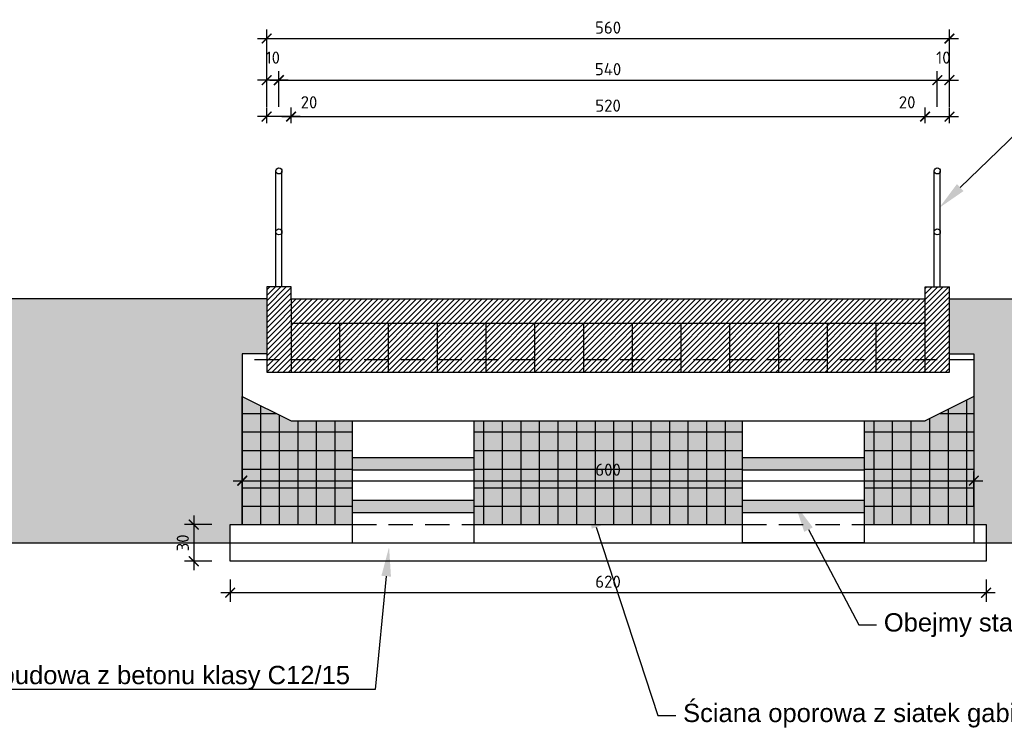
# Model space of a CAD drawing. Header units: millimetres. Extents: x 39946 to 45217, y -14924 to -13018.
# Tile 4 of 10: x 42950 to 43757, y -14924 to -14343. Entities that reach past the tile are written whole.
import ezdxf
from ezdxf import colors
from ezdxf.entities.mleader import LeaderData, LeaderLine
from ezdxf.math import Vec2, Vec3

# ---------------------------------------------------------------- set-up
doc = ezdxf.new("R2010")
doc.units = ezdxf.units.MM
doc.header["$LTSCALE"] = 40
doc.header["$PDMODE"] = 35
doc.header["$PDSIZE"] = 10
doc.linetypes.add('DASHED', pattern=[0.75, 0.5, -0.25])
doc.layers.get('0').transparency = 0.4
doc.layers.get('Defpoints').transparency = 0.4
for name, color, linetype in [('K01', 94, 'Continuous'), ('K02', 253, 'Continuous'), ('K025', 161, 'Continuous')]:
    doc.layers.add(name, color=color, linetype=linetype)
doc.styles.get("Standard").update_dxf_attribs({"font": 'isocpeur.ttf', "height": 10})
doc.linetypes.add('ZIGZAG', pattern='A,0.00254,-5.08,[131,ltypeshp.shx,S=5.08,R=0,X=-5.08,Y=0],-10.16,[131,ltypeshp.shx,S=5.08,R=180,X=5.08,Y=0],-5.08', length=20.32254)
doc.dimstyles.new('ARCHIC', dxfattribs={"dimtxt": 10, "dimasz": 8, "dimexe": 7.5, "dimexo": 15, "dimgap": 4, "dimtad": 1, "dimdec": 1, "dimrnd": 0.5, "dimtxsty": 'Standard', "dimblk": 'ARCHTICK', "dimcen": 12.5, "dimdle": 7.5, "dimclrd": 94, "dimclre": 94, "dimclrt": 151, "dimazin": 2, "dimtfac": 1, "dimtdec": 1, "dimtmove": 2, "dimatfit": 3, "dimfxl": 7.5, "dimarcsym": 0})

# ---------------------------------------------------------------- blocks, each defined once
blk = doc.blocks.new('_ArchTick')
at = {"color": 0, "linetype": 'ByBlock', "const_width": 0.15}
blk.add_lwpolyline([(-0.5, -0.5), (0.5, 0.5)], dxfattribs=at)
blk = doc.blocks.new('*D212')
at = {"layer": 'Defpoints', "color": 0}
for p in [(43702.48, -14392.84), (43162.48, -14429.73), (43702.48, -14429.73)]:
    blk.add_point(p, dxfattribs=at)
at = {"layer": 'K025', "color": 94, "lineweight": -2}
for p, q in [((43162.48, -14414.73), (43162.48, -14385.34)), ((43702.48, -14414.73), (43702.48, -14385.34)), ((43154.98, -14392.84), (43709.98, -14392.84))]:
    blk.add_line(p, q, dxfattribs=at)
at = {"layer": 'K025', "color": 94, "lineweight": -2, "xscale": 8, "yscale": 8, "zscale": 8, "rotation": 180}
blk.add_blockref('_ArchTick', (43162.48, -14392.84), dxfattribs=at)
at = {"layer": 'K025', "color": 94, "lineweight": -2, "xscale": 8, "yscale": 8, "zscale": 8}
blk.add_blockref('_ArchTick', (43702.48, -14392.84), dxfattribs=at)
at = {"layer": 'K025', "color": 151, "insert": (43432.48, -14383.84), "char_height": 10, "attachment_point": 5}
blk.add_mtext('540', dxfattribs=at)
blk = doc.blocks.new('*D213')
at = {"layer": 'Defpoints', "color": 0}
for p in [(43152.48, -14392.84), (43152.48, -14429.73), (43162.48, -14429.73)]:
    blk.add_point(p, dxfattribs=at)
at = {"layer": 'K025', "color": 94, "lineweight": -2}
for p, q in [((43152.48, -14414.73), (43152.48, -14385.34)), ((43162.48, -14414.73), (43162.48, -14385.34)), ((43169.98, -14392.84), (43144.98, -14392.84))]:
    blk.add_line(p, q, dxfattribs=at)
at = {"layer": 'K025', "color": 94, "lineweight": -2, "xscale": 8, "yscale": 8, "zscale": 8, "rotation": 180}
blk.add_blockref('_ArchTick', (43152.48, -14392.84), dxfattribs=at)
at = {"layer": 'K025', "color": 94, "lineweight": -2, "xscale": 8, "yscale": 8, "zscale": 8}
blk.add_blockref('_ArchTick', (43162.48, -14392.84), dxfattribs=at)
at = {"layer": 'K025', "color": 151, "insert": (43157.48, -14374.34), "char_height": 10, "attachment_point": 5}
blk.add_mtext('10', dxfattribs=at)
blk = doc.blocks.new('*D214')
at = {"layer": 'Defpoints', "color": 0}
for p in [(43712.48, -14392.84), (43702.48, -14429.73), (43712.48, -14429.73)]:
    blk.add_point(p, dxfattribs=at)
at = {"layer": 'K025', "color": 94, "lineweight": -2}
for p, q in [((43702.48, -14414.73), (43702.48, -14385.34)), ((43712.48, -14414.73), (43712.48, -14385.34)), ((43694.98, -14392.84), (43719.98, -14392.84))]:
    blk.add_line(p, q, dxfattribs=at)
at = {"layer": 'K025', "color": 94, "lineweight": -2, "xscale": 8, "yscale": 8, "zscale": 8, "rotation": 180}
blk.add_blockref('_ArchTick', (43702.48, -14392.84), dxfattribs=at)
at = {"layer": 'K025', "color": 94, "lineweight": -2, "xscale": 8, "yscale": 8, "zscale": 8}
blk.add_blockref('_ArchTick', (43712.48, -14392.84), dxfattribs=at)
at = {"layer": 'K025', "color": 151, "insert": (43707.48, -14374.34), "char_height": 10, "attachment_point": 5}
blk.add_mtext('10', dxfattribs=at)
blk = doc.blocks.new('*D215')
at = {"layer": 'Defpoints', "color": 0}
for p in [(43712.48, -14358.74), (43152.48, -14429.73), (43712.48, -14429.73)]:
    blk.add_point(p, dxfattribs=at)
at = {"layer": 'K025', "color": 94, "lineweight": -2}
for p, q in [((43152.48, -14414.73), (43152.48, -14351.24)), ((43712.48, -14414.73), (43712.48, -14351.24)), ((43144.98, -14358.74), (43719.98, -14358.74))]:
    blk.add_line(p, q, dxfattribs=at)
at = {"layer": 'K025', "color": 94, "lineweight": -2, "xscale": 8, "yscale": 8, "zscale": 8, "rotation": 180}
blk.add_blockref('_ArchTick', (43152.48, -14358.74), dxfattribs=at)
at = {"layer": 'K025', "color": 94, "lineweight": -2, "xscale": 8, "yscale": 8, "zscale": 8}
blk.add_blockref('_ArchTick', (43712.48, -14358.74), dxfattribs=at)
at = {"layer": 'K025', "color": 151, "insert": (43432.48, -14349.74), "char_height": 10, "attachment_point": 5}
blk.add_mtext('560', dxfattribs=at)
blk = doc.blocks.new('*D216')
at = {"layer": 'Defpoints', "color": 0}
for p in [(43692.48, -14422.72), (43172.48, -14442.97), (43692.48, -14442.97)]:
    blk.add_point(p, dxfattribs=at)
at = {"layer": 'K025', "color": 94, "lineweight": -2}
for p, q in [((43164.98, -14422.72), (43699.98, -14422.72)), ((43172.48, -14427.97), (43172.48, -14415.22)), ((43692.48, -14427.97), (43692.48, -14415.22))]:
    blk.add_line(p, q, dxfattribs=at)
at = {"layer": 'K025', "color": 94, "lineweight": -2, "xscale": 8, "yscale": 8, "zscale": 8, "rotation": 180}
blk.add_blockref('_ArchTick', (43172.48, -14422.72), dxfattribs=at)
at = {"layer": 'K025', "color": 94, "lineweight": -2, "xscale": 8, "yscale": 8, "zscale": 8}
blk.add_blockref('_ArchTick', (43692.48, -14422.72), dxfattribs=at)
at = {"layer": 'K025', "color": 151, "insert": (43432.48, -14413.72), "char_height": 10, "attachment_point": 5}
blk.add_mtext('520', dxfattribs=at)
blk = doc.blocks.new('*D217')
at = {"layer": 'Defpoints', "color": 0}
for p in [(43152.48, -14422.72), (43152.48, -14442.97), (43172.48, -14442.97)]:
    blk.add_point(p, dxfattribs=at)
at = {"layer": 'K025', "color": 94, "lineweight": -2}
for p, q in [((43179.98, -14422.72), (43144.98, -14422.72)), ((43152.48, -14427.97), (43152.48, -14415.22)), ((43172.48, -14427.97), (43172.48, -14415.22))]:
    blk.add_line(p, q, dxfattribs=at)
at = {"layer": 'K025', "color": 94, "lineweight": -2, "xscale": 8, "yscale": 8, "zscale": 8, "rotation": 180}
blk.add_blockref('_ArchTick', (43152.48, -14422.72), dxfattribs=at)
at = {"layer": 'K025', "color": 94, "lineweight": -2, "xscale": 8, "yscale": 8, "zscale": 8}
blk.add_blockref('_ArchTick', (43172.48, -14422.72), dxfattribs=at)
at = {"layer": 'K025', "color": 151, "insert": (43187.2, -14410.99), "char_height": 10, "attachment_point": 5}
blk.add_mtext('20', dxfattribs=at)
blk = doc.blocks.new('*D218')
at = {"layer": 'Defpoints', "color": 0}
for p in [(43712.48, -14422.72), (43692.48, -14442.97), (43712.48, -14442.97)]:
    blk.add_point(p, dxfattribs=at)
at = {"layer": 'K025', "color": 94, "lineweight": -2}
for p, q in [((43684.98, -14422.72), (43719.98, -14422.72)), ((43692.48, -14427.97), (43692.48, -14415.22)), ((43712.48, -14427.97), (43712.48, -14415.22))]:
    blk.add_line(p, q, dxfattribs=at)
at = {"layer": 'K025', "color": 94, "lineweight": -2, "xscale": 8, "yscale": 8, "zscale": 8, "rotation": 180}
blk.add_blockref('_ArchTick', (43692.48, -14422.72), dxfattribs=at)
at = {"layer": 'K025', "color": 94, "lineweight": -2, "xscale": 8, "yscale": 8, "zscale": 8}
blk.add_blockref('_ArchTick', (43712.48, -14422.72), dxfattribs=at)
at = {"layer": 'K025', "color": 151, "insert": (43677.76, -14410.99), "char_height": 10, "attachment_point": 5}
blk.add_mtext('20', dxfattribs=at)
blk = doc.blocks.new('*D245')
at = {"layer": 'Defpoints', "color": 0}
for p in [(43122.48, -14787.21), (43742.48, -14787.21), (43122.48, -14813.05)]:
    blk.add_point(p, dxfattribs=at)
at = {"layer": 'K01', "color": 94, "lineweight": -2}
for p, q in [((43122.48, -14802.21), (43122.48, -14820.55)), ((43742.48, -14802.21), (43742.48, -14820.55)), ((43749.98, -14813.05), (43114.98, -14813.05))]:
    blk.add_line(p, q, dxfattribs=at)
at = {"layer": 'K01', "color": 94, "lineweight": -2, "xscale": 8, "yscale": 8, "zscale": 8, "rotation": 180}
blk.add_blockref('_ArchTick', (43122.48, -14813.05), dxfattribs=at)
at = {"layer": 'K01', "color": 94, "lineweight": -2, "xscale": 8, "yscale": 8, "zscale": 8}
blk.add_blockref('_ArchTick', (43742.48, -14813.05), dxfattribs=at)
at = {"layer": 'K01', "color": 151, "insert": (43432.48, -14804.05), "char_height": 10, "attachment_point": 5}
blk.add_mtext('620', dxfattribs=at)
blk = doc.blocks.new('*D246')
at = {"layer": 'Defpoints', "color": 0}
for p in [(43732.48, -14721.22), (43132.48, -14757.21), (43732.48, -14757.21)]:
    blk.add_point(p, dxfattribs=at)
at = {"layer": 'K01', "color": 94, "lineweight": -2}
for p, q in [((43132.48, -14742.21), (43132.48, -14713.72)), ((43732.48, -14742.21), (43732.48, -14713.72)), ((43124.98, -14721.22), (43739.98, -14721.22))]:
    blk.add_line(p, q, dxfattribs=at)
at = {"layer": 'K01', "color": 94, "lineweight": -2, "xscale": 8, "yscale": 8, "zscale": 8, "rotation": 180}
blk.add_blockref('_ArchTick', (43132.48, -14721.22), dxfattribs=at)
at = {"layer": 'K01', "color": 94, "lineweight": -2, "xscale": 8, "yscale": 8, "zscale": 8}
blk.add_blockref('_ArchTick', (43732.48, -14721.22), dxfattribs=at)
at = {"layer": 'K01', "color": 151, "insert": (43432.48, -14712.22), "char_height": 10, "attachment_point": 5}
blk.add_mtext('600', dxfattribs=at)
blk = doc.blocks.new('*D247')
at = {"layer": 'Defpoints', "color": 0}
for p in [(43122.48, -14757.21), (43092.68, -14787.21), (43122.48, -14787.21)]:
    blk.add_point(p, dxfattribs=at)
at = {"layer": 'K01', "color": 94, "lineweight": -2}
for p, q in [((43092.68, -14749.71), (43092.68, -14794.71)), ((43107.48, -14757.21), (43085.18, -14757.21)), ((43107.48, -14787.21), (43085.18, -14787.21))]:
    blk.add_line(p, q, dxfattribs=at)
at = {"layer": 'K01', "color": 94, "lineweight": -2, "xscale": 8, "yscale": 8, "zscale": 8}
for p, rotation in [((43092.68, -14757.21), 90), ((43092.68, -14787.21), 270)]:
    blk.add_blockref('_ArchTick', p, dxfattribs=dict(at, rotation=rotation))
at = {"layer": 'K01', "color": 151, "insert": (43083.68, -14772.21), "char_height": 10, "attachment_point": 5, "rotation": 90}
blk.add_mtext('30', dxfattribs=at)

msp = doc.modelspace()

# ---------------------------------------------------------------- hatches: boundary and pattern name
at = {"layer": 'K01'}
h = msp.add_hatch(dxfattribs=at)
h.set_pattern_fill('ANSI31', color=256)
h.set_pattern_definition([(45, (43152.4762, -14632.2058), (-2.245064, 2.245064), [])])
h.paths.add_polyline_path([(43172.48, -14592.21), (43692.48, -14592.21), (43692.48, -14572.21), (43172.48, -14572.21)])
h.paths.add_polyline_path([(43332.48, -14632.21), (43332.48, -14592.21), (43372.48, -14592.21), (43372.48, -14632.21)])
h.paths.add_polyline_path([(43172.48, -14632.21), (43172.48, -14592.21), (43212.48, -14592.21), (43212.48, -14632.21)])
h.paths.add_polyline_path([(43212.48, -14632.21), (43212.48, -14592.21), (43252.48, -14592.21), (43252.48, -14632.21)])
h.paths.add_polyline_path([(43252.48, -14632.21), (43252.48, -14592.21), (43292.48, -14592.21), (43292.48, -14632.21)])
h.paths.add_polyline_path([(43292.48, -14632.21), (43292.48, -14592.21), (43332.48, -14592.21), (43332.48, -14632.21)])
h.paths.add_polyline_path([(43372.48, -14632.21), (43372.48, -14592.21), (43412.48, -14592.21), (43412.48, -14632.21)])
h.paths.add_polyline_path([(43452.48, -14632.21), (43452.48, -14592.21), (43492.48, -14592.21), (43492.48, -14632.21)])
h.paths.add_polyline_path([(43412.48, -14632.21), (43412.48, -14592.21), (43452.48, -14592.21), (43452.48, -14632.21)])
h.paths.add_polyline_path([(43532.48, -14632.21), (43532.48, -14592.21), (43572.48, -14592.21), (43572.48, -14632.21)])
h.paths.add_polyline_path([(43612.48, -14632.21), (43612.48, -14592.21), (43652.48, -14592.21), (43652.48, -14632.21)])
h.paths.add_polyline_path([(43572.48, -14632.21), (43572.48, -14592.21), (43612.48, -14592.21), (43612.48, -14632.21)])
h.paths.add_polyline_path([(43652.48, -14632.21), (43652.48, -14592.21), (43692.48, -14592.21), (43692.48, -14632.21)])
h.paths.add_polyline_path([(43492.48, -14632.21), (43492.48, -14592.21), (43532.48, -14592.21), (43532.48, -14632.21)])
h.paths.add_polyline_path([(43152.48, -14617.21), (43152.48, -14572.21), (43152.48, -14562.21), (43172.48, -14562.21), (43172.48, -14572.21), (43172.48, -14632.21), (43152.48, -14632.21)])
h.paths.add_polyline_path([(43692.48, -14632.21), (43692.48, -14562.21), (43712.48, -14562.21), (43712.48, -14632.21)])
h = msp.add_hatch(dxfattribs=at)
h.set_pattern_fill('GRAVEL', color=256)
h.set_pattern_definition([(228.0128, (42800.7642, -14746.8058), (-203.2, -228.6), [3.4172, -338.3048]), (184.96974, (42798.4782, -14749.3458), (304.8, 25.4000014), [5.86405, -580.5405]), (132.51045, (42792.6362, -14749.8538), (254, -279.4), [4.1348, -409.3472]), (267.2737, (42782.7302, -14756.2038), (25.4, 508), [5.34005, -528.6644]), (292.83365, (42782.4762, -14761.5378), (-127, 304.8), [5.23634, -518.3981]), (357.2737, (42784.5082, -14766.3638), (-508, 25.4), [5.34005, -528.6644]), (37.69424, (42789.8422, -14766.6178), (-330.2, -254), [7.06194, -699.13115]), (72.25533, (42795.4302, -14762.2998), (177.8, 558.8), [6.6672, -660.05257]), (121.42957, (42797.4622, -14755.9498), (-203.2, 330.2), [5.3581, -530.45546]), (175.23636, (42794.6682, -14751.3778), (279.4, -25.4), [6.1171, -299.7394]), (222.39744, (42788.5722, -14750.8698), (-304.8, -279.4), [7.9108, -783.1677]), (138.8141, (42807.8762, -14756.4578), (-177.8, 152.4), [2.7, -267.3057]), (171.46923, (42805.8442, -14754.6798), (330.2, -50.8), [5.1368, -508.5464]), (225, (42800.764, -14753.918), (-4e-15, -25.4), [3.5921, -32.329]), (203.1986, (42798.9862, -14750.8698), (127, 50.8), [1.9344, -191.5062]), (291.8014, (42797.208, -14751.632), (-25.4, 76.2), [2.7357, -134.0475]), (30.9638, (42798.224, -14754.172), (76.2, 50.8), [4.4432, -143.663]), (161.565, (42802.034, -14751.886), (50.8, -25.4), [3.2129, -77.109]), (16.38954, (42782.4762, -14751.6318), (254, 76.2), [4.5009, -445.5883]), (70.3462, (42786.7942, -14750.3618), (-101.6, -279.4), [3.776, -373.82216]), (293.1986, (42802.0342, -14746.8058), (-50.8, 127), [3.8688, -189.5718]), (343.61046, (42803.5582, -14750.3618), (-254, 76.2), [4.5009, -445.5883]), (339.44395, (42782.4762, -14767.3798), (-127, 50.8), [4.3404, -212.6773]), (294.77514, (42786.5402, -14768.9038), (-127, 279.4), [3.6367, -360.0359]), (66.8014, (42802.2882, -14772.2058), (50.8, 127), [3.8688, -189.5718]), (17.35402, (42803.8122, -14768.6498), (-330.2, -101.6), [4.2578, -421.52376]), (69.44395, (42789.8422, -14772.2058), (-50.8, -127), [2.1702, -214.8475]), (101.31, (42800.764, -14772.206), (-25.4, 101.6), [1.2951, -128.22]), (165.9638, (42800.51, -14770.936), (76.2, -25.4), [5.2363, -99.4905]), (186.009, (42795.4302, -14769.6658), (254, 25.4), [4.8527, -480.41365]), (303.69, (42798.224, -14756.458), (-25.4, 50.8), [3.6632, -87.9178]), (353.15723, (42800.2562, -14759.5058), (431.8, -50.8), [6.39557, -633.1601]), (60.9454, (42806.6062, -14760.2678), (-101.6, -177.8), [2.6151, -258.8939]), (90, (42807.876, -14757.982), (-25.4, 25.4), [1.524, -23.876]), (120.25644, (42794.9222, -14768.9038), (101.6, -177.8), [3.5287, -349.3394]), (48.0128, (42793.1442, -14765.8558), (203.2, 228.6), [6.8344, -334.8876]), (0, (42797.716, -14760.776), (25.4, 25.4), [6.604, -18.796]), (325.30485, (42804.3202, -14760.7758), (254, -177.8), [4.0161, -397.5932]), (254.0546, (42807.6222, -14763.0618), (-25.4, -101.6), [3.6983, -181.2165]), (207.64598, (42806.6062, -14766.6178), (-482.6, -254), [6.02145, -596.12464]), (175.42608, (42801.2722, -14769.4118), (-330.2, 25.4), [6.3703, -630.65846])])
h.paths.add_polyline_path([(42782.48, -14772.21), (43122.48, -14772.21), (43122.48, -14757.21), (43132.48, -14757.21), (43132.48, -14652.21), (43132.48, -14617.21), (43152.48, -14617.21), (43152.48, -14572.21), (42782.48, -14572.21)])
h = msp.add_hatch(dxfattribs=at)
h.set_pattern_fill('GRAVEL', color=256)
h.set_pattern_definition([(228.01279, (43730.7642, -13966.1717), (-203.2, -228.6), [3.4172, -338.30484]), (184.96974, (43728.4782, -13968.7117), (304.7999999, 25.4000014), [5.86405, -580.5405]), (132.51045, (43722.6362, -13969.2197), (254, -279.4), [4.1348, -409.34723]), (267.27369, (43712.7302, -13975.5697), (25.4, 508), [5.34005, -528.66437]), (292.83365, (43712.4762, -13980.9037), (-127, 304.8), [5.23634, -518.3981]), (357.27369, (43714.5082, -13985.7297), (-508, 25.4), [5.34005, -528.66437]), (37.69424, (43719.8422, -13985.9837), (-330.2, -254), [7.06194, -699.13115]), (72.25533, (43725.4302, -13981.6657), (177.8, 558.8), [6.6672, -660.05257]), (121.42957, (43727.4622, -13975.3157), (-203.2, 330.2), [5.35813, -530.45546]), (175.23636, (43724.6682, -13970.7437), (279.4, -25.4), [6.11713, -299.73937]), (222.39744, (43718.5722, -13970.2357), (-304.8, -279.4), [7.91078, -783.16773]), (138.81407, (43737.8762, -13975.8237), (-177.8, 152.4), [2.70005, -267.30566]), (171.46923, (43735.8442, -13974.0457), (330.2, -50.8), [5.1368, -508.5464]), (225, (43730.764, -13973.284), (7e-15, -25.4), [3.5921, -32.3289]), (203.1986, (43728.9862, -13970.2357), (127, 50.8), [1.9344, -191.5062]), (291.8014, (43727.208, -13970.9977), (-25.4, 76.2), [2.73566, -134.0475]), (30.96376, (43728.224, -13973.5377), (76.2, 50.8), [4.4432, -143.663]), (161.565, (43732.034, -13971.252), (50.8, -25.4), [3.2129, -77.109]), (16.38954, (43712.4762, -13970.9977), (254, 76.2), [4.5009, -445.58827]), (70.34618, (43716.7942, -13969.7277), (-101.6, -279.4), [3.776, -373.82216]), (293.1986, (43732.0342, -13966.1717), (-50.8, 127), [3.8688, -189.57184]), (343.61046, (43733.5582, -13969.7277), (-254, 76.2), [4.5009, -445.58827]), (339.44395, (43712.4762, -13986.7457), (-127, 50.8), [4.34035, -212.67734]), (294.77514, (43716.5402, -13988.2697), (-127, 279.4), [3.6367, -360.03593]), (66.8014, (43732.2882, -13991.5717), (50.8, 127), [3.8688, -189.57184]), (17.35402, (43733.8122, -13988.0157), (-330.2, -101.6), [4.25783, -421.52376]), (69.44395, (43719.8422, -13991.5717), (-50.8, -127), [2.1702, -214.8475]), (101.3099, (43730.764, -13991.5717), (-25.4, 101.6), [1.29515, -128.21995]), (165.96376, (43730.51, -13990.302), (76.2, -25.4), [5.23634, -99.49055]), (186.009, (43725.4302, -13989.0317), (254, 25.4), [4.85267, -480.41365]), (303.6901, (43728.224, -13975.824), (-25.4, 50.8), [3.66324, -87.91776]), (353.15723, (43730.2562, -13978.8717), (431.8, -50.8), [6.39557, -633.1601]), (60.9454, (43736.6062, -13979.6337), (-101.6, -177.8), [2.6151, -258.8939]), (90, (43737.876, -13977.348), (-25.4, 25.4), [1.524, -23.876]), (120.25644, (43724.9222, -13988.2697), (101.6, -177.8), [3.52867, -349.3394]), (48.0128, (43723.1442, -13985.2217), (203.2, 228.6), [6.83443, -334.8876]), (0, (43727.716, -13980.142), (25.4, 25.4), [6.604, -18.796]), (325.30485, (43734.3202, -13980.1417), (254, -177.8), [4.0161, -397.59317]), (254.0546, (43737.6222, -13982.4277), (-25.4, -101.6), [3.6983, -181.2165]), (207.64598, (43736.6062, -13985.9837), (-482.6, -254), [6.02145, -596.12464]), (175.42608, (43731.2722, -13988.7777), (-330.2, 25.4), [6.3703, -630.65846])])
h.paths.add_polyline_path([(43742.48, -14772.21), (44082.48, -14772.21), (44082.48, -14572.21), (43712.48, -14572.21), (43712.48, -14617.21), (43732.48, -14617.21), (43732.48, -14652.21), (43732.48, -14757.21), (43742.48, -14757.21)])
h = msp.add_hatch(dxfattribs=at)
h.set_pattern_fill('HOUND', color=256)
h.set_pattern_definition([(0, (43132.4762, -14772.2058), (6.35, 1.5875), [25.4, -12.7]), (90, (43132.4762, -14772.2058), (-1.5875, -6.35), [25.4, -12.7])])
h.paths.add_polyline_path([(43172.48, -14672.21), (43132.48, -14652.21), (43132.48, -14757.21), (43222.48, -14757.21), (43222.48, -14672.21)])
h.paths.add_polyline_path([(43732.48, -14757.21), (43732.48, -14652.21), (43692.48, -14672.21), (43642.48, -14672.21), (43642.48, -14757.21)])
h.paths.add_polyline_path([(43426.66, -14758.1), (43419.06, -14760.59), (43418.54, -14757.21), (43322.48, -14757.21), (43322.48, -14672.21), (43542.48, -14672.21), (43542.48, -14757.21), (43426.19, -14757.21)])
at = {"layer": 'K02'}
h = msp.add_hatch(dxfattribs=at)
h.set_pattern_fill('CTYSQ6ST', color=256, scale=0.1)
h.set_pattern_definition([(0, (43132.476, -14422.206), (0, 15.24), []), (90, (43132.476, -14422.206), (-15.24, 9e-16), [])])
h.paths.add_polyline_path([(43132.48, -14652.21), (43172.48, -14672.21), (43222.48, -14672.21), (43222.48, -14757.21), (43132.48, -14757.21)])
h.paths.add_polyline_path([(43322.48, -14672.21), (43542.48, -14672.21), (43542.48, -14757.21), (43322.48, -14757.21)])
h.paths.add_polyline_path([(43642.48, -14672.21), (43692.48, -14672.21), (43732.48, -14652.21), (43732.48, -14757.21), (43642.48, -14757.21)])
at = {"layer": 'K025'}
h = msp.add_hatch(color=256, dxfattribs=at)
h.dxf.hatch_style = 1
h.paths.add_polyline_path([(43222.48, -14712.21), (43322.48, -14712.21), (43322.48, -14702.21), (43222.48, -14702.21)])
h = msp.add_hatch(color=256, dxfattribs=at)
h.dxf.hatch_style = 1
h.paths.add_polyline_path([(43542.48, -14712.21), (43642.48, -14712.21), (43642.48, -14702.21), (43542.48, -14702.21)])
h = msp.add_hatch(color=256, dxfattribs=at)
h.dxf.hatch_style = 1
h.paths.add_polyline_path([(43222.48, -14747.21), (43322.48, -14747.21), (43322.48, -14737.21), (43222.48, -14737.21)])
h = msp.add_hatch(color=256, dxfattribs=at)
h.dxf.hatch_style = 1
h.paths.add_polyline_path([(43542.48, -14747.21), (43642.48, -14747.21), (43642.48, -14737.21), (43542.48, -14737.21)])

# ---------------------------------------------------------------- linework, layer by layer
at = {"layer": 'K01', "linetype": 'DASHED'}
for p, q in [((43732.48, -14622.21), (43132.48, -14622.21)), ((43222.48, -14757.21), (43322.48, -14757.21)), ((43542.48, -14757.21), (43642.48, -14757.21))]:
    msp.add_line(p, q, dxfattribs=at)
at = {"layer": 'K025'}
for p, q in [((43159.98, -14562.21), (43159.98, -14467.21)), ((43164.98, -14562.21), (43164.98, -14467.21)), ((43699.98, -14562.21), (43699.98, -14467.21)), ((43704.98, -14562.21), (43704.98, -14467.21)), ((43172.48, -14562.21), (43152.48, -14562.21)), ((43152.48, -14562.21), (43152.48, -14572.21)), ((43172.48, -14572.21), (43172.48, -14562.21)), ((43692.48, -14632.21), (43692.48, -14562.21)), ((43692.48, -14562.21), (43712.48, -14562.21)), ((43712.48, -14632.21), (43712.48, -14562.21)), ((43152.48, -14572.21), (42704.86, -14572.21)), ((43152.48, -14572.21), (43152.48, -14632.21)), ((43172.48, -14572.21), (43692.48, -14572.21)), ((43172.48, -14572.21), (43172.48, -14632.21)), ((43712.48, -14572.21), (44160.1, -14572.21)), ((43172.48, -14592.21), (43692.48, -14592.21)), ((43212.48, -14632.21), (43212.48, -14592.21)), ((43252.48, -14632.21), (43252.48, -14592.21)), ((43292.48, -14632.21), (43292.48, -14592.21)), ((43332.48, -14632.21), (43332.48, -14592.21)), ((43372.48, -14632.21), (43372.48, -14592.21)), ((43412.48, -14632.21), (43412.48, -14592.21)), ((43452.48, -14632.21), (43452.48, -14592.21)), ((43492.48, -14632.21), (43492.48, -14592.21)), ((43532.48, -14632.21), (43532.48, -14592.21)), ((43572.48, -14632.21), (43572.48, -14592.21)), ((43612.48, -14632.21), (43612.48, -14592.21)), ((43652.48, -14632.21), (43652.48, -14592.21)), ((43152.48, -14617.21), (43132.48, -14617.21)), ((43132.48, -14617.21), (43132.48, -14652.21)), ((43132.48, -14622.21), (43132.48, -14757.21)), ((43712.48, -14617.21), (43732.48, -14617.21)), ((43732.48, -14617.21), (43732.48, -14652.21)), ((43732.48, -14622.21), (43732.48, -14772.21)), ((43152.48, -14632.21), (43712.48, -14632.21)), ((43132.48, -14652.21), (43172.48, -14672.21)), ((43732.48, -14652.21), (43692.48, -14672.21)), ((43172.48, -14672.21), (43692.48, -14672.21)), ((43222.48, -14672.21), (43222.48, -14772.21)), ((43322.48, -14672.21), (43322.48, -14772.21)), ((43542.48, -14672.21), (43542.48, -14772.21)), ((43642.48, -14672.21), (43642.48, -14772.21)), ((43222.48, -14702.21), (43322.48, -14702.21)), ((43542.48, -14702.21), (43642.48, -14702.21)), ((43222.48, -14712.21), (43322.48, -14712.21)), ((43542.48, -14712.21), (43642.48, -14712.21)), ((43222.48, -14737.21), (43322.48, -14737.21)), ((43542.48, -14737.21), (43642.48, -14737.21)), ((43222.48, -14747.21), (43322.48, -14747.21)), ((43542.48, -14747.21), (43642.48, -14747.21)), ((43122.48, -14787.21), (43122.48, -14757.21)), ((43122.48, -14757.21), (43222.48, -14757.21)), ((43322.48, -14757.21), (43542.48, -14757.21)), ((43642.48, -14757.21), (43732.48, -14757.21)), ((43732.48, -14757.21), (43742.48, -14757.21)), ((43742.48, -14757.21), (43742.48, -14787.21)), ((42704.86, -14772.21), (44160.1, -14772.21)), ((43222.48, -14772.21), (43322.48, -14772.21)), ((43642.48, -14772.21), (43542.48, -14772.21)), ((43742.48, -14787.21), (43122.48, -14787.21))]:
    msp.add_line(p, q, dxfattribs=at)
for centre in [(43162.48, -14467.21), (43702.48, -14467.21), (43162.48, -14517.21), (43702.48, -14517.21)]:
    msp.add_circle(centre, 2.5, dxfattribs=at)

# ---------------------------------------------------------------- dimensions: what is measured, and where the dimension line sits
at = {"layer": 'K01'}
for base, p1, p2, picture, middle in [((43732.48, -14721.22), (43132.48, -14757.21), (43732.48, -14757.21), '*D246', (43432.48, -14712.22)), ((43122.48, -14813.05), (43742.48, -14787.21), (43122.48, -14787.21), '*D245', (43432.48, -14804.05))]:
    dim = msp.add_linear_dim(base=base, p1=p1, p2=p2, dimstyle='ARCHIC', dxfattribs=at)
    dim.commit()
    dim.dimension.update_dxf_attribs({"geometry": picture, "text_midpoint": middle})
dim = msp.add_linear_dim(base=(43092.68, -14787.21), p1=(43122.48, -14757.21), p2=(43122.48, -14787.21), angle=90, dimstyle='ARCHIC', dxfattribs=at)
dim.commit()
dim.dimension.update_dxf_attribs({"geometry": '*D247', "text_midpoint": (43083.68, -14772.21)})
at = {"layer": 'K025'}
for base, p1, p2, picture, middle in [((43712.48, -14358.74), (43152.48, -14429.73), (43712.48, -14429.73), '*D215', (43432.48, -14349.74)), ((43152.48, -14392.84), (43162.48, -14429.73), (43152.48, -14429.73), '*D213', (43157.48, -14374.34)), ((43702.48, -14392.84), (43162.48, -14429.73), (43702.48, -14429.73), '*D212', (43432.48, -14383.84)), ((43692.48, -14422.72), (43172.48, -14442.97), (43692.48, -14442.97), '*D216', (43432.48, -14413.72))]:
    dim = msp.add_linear_dim(base=base, p1=p1, p2=p2, dimstyle='ARCHIC', dxfattribs=at)
    dim.commit()
    dim.dimension.update_dxf_attribs({"geometry": picture, "text_midpoint": middle})
dim = msp.add_linear_dim(base=(43712.48, -14392.84), p1=(43702.48, -14429.73), p2=(43712.48, -14429.73), angle=180, dimstyle='ARCHIC', dxfattribs=at)
dim.commit()
dim.dimension.update_dxf_attribs({"geometry": '*D214', "text_midpoint": (43707.48, -14374.34)})
dim = msp.add_linear_dim(base=(43152.48, -14422.72), p1=(43172.48, -14442.97), p2=(43152.48, -14442.97), dimstyle='ARCHIC', dxfattribs=at)
dim.commit()
dim.dimension.update_dxf_attribs({"geometry": '*D217', "text_midpoint": (43187.2, -14410.99), "dimtype": 160})
dim = msp.add_linear_dim(base=(43712.48, -14422.72), p1=(43692.48, -14442.97), p2=(43712.48, -14442.97), angle=180, dimstyle='ARCHIC', dxfattribs=at)
dim.commit()
dim.dimension.update_dxf_attribs({"geometry": '*D218', "text_midpoint": (43677.76, -14410.99), "dimtype": 160})

# ---------------------------------------------------------------- leaders
at = {"layer": 'K01', "linetype": 'ZIGZAG'}
ml = msp.add_multileader_mtext('Standard', dxfattribs=at)
ml.set_content('{\\f@Arial Unicode MS|b0|i0|c238|p34;Bariera drogowa U11-a \\Pmocowana do belki \\Ppodporęczowej na kotwy}', color=256)
ml.set_leader_properties()
ml.build(insert=Vec2(0, 0))
ml.multileader.update_dxf_attribs({"text_right_attachment_type": 6, "dogleg_length": 0.36, "arrow_head_size": 24, "scale": 3})
ctx = ml.context
ctx.base_point, ctx.scale, ctx.char_height, ctx.arrow_head_size, ctx.landing_gap_size, ctx.plane_origin = Vec3(43793.03, -14425.65), 3, 15, 24, 6, Vec3(43090.44, -14285.67)
ctx.right_attachment = 6
notes = []
notes.append((ctx, [(0, (1, 1, 0), (43778.48, -14425.65), (1, 0), 14.55, [(0, [(43704.06, -14497.59)], 256, [])])]))
ctx.mtext.insert, ctx.mtext.flow_direction = Vec3(43799.03, -14415.95), 5
ml = msp.add_multileader_mtext('Standard', dxfattribs=at)
ml.set_content('{\\f@Arial Unicode MS|b0|i0|c238|p34;Umocnienie skarpy \\Pz kamienia polnego \\Pna zaprawie cem.-piask.}', color=256)
ml.set_leader_properties()
ml.build(insert=Vec2(0, 0))
ml.multileader.update_dxf_attribs({"text_right_attachment_type": 6, "dogleg_length": 0.36, "arrow_head_size": 24, "scale": 3})
ctx = ml.context
ctx.base_point, ctx.scale, ctx.char_height, ctx.arrow_head_size, ctx.landing_gap_size, ctx.plane_origin = Vec3(42617.25, -14477.38), 3, 15, 24, 6, Vec3(42363.94, -14403.9)
ctx.right_attachment = 6
notes.append((ctx, [(0, (1, 1, 0), (42866.46, -14486.97), (-1, 0), 14.55, [(0, [(42952.34, -14613.36)], 256, [])])]))
ctx.mtext.insert, ctx.mtext.flow_direction = Vec3(42623.25, -14467.79), 5
ml = msp.add_multileader_mtext('Standard', dxfattribs=at)
ml.set_content('{\\f@Arial Unicode MS|b0|i0|c238|p34;Ściana oporowa z siatek gabionowych gr. 50cm}', color=256)
ml.set_leader_properties()
ml.build(insert=Vec2(0, 0))
ml.multileader.update_dxf_attribs({"text_right_attachment_type": 6, "dogleg_length": 0.36, "arrow_head_size": 24, "scale": 3})
ctx = ml.context
ctx.base_point, ctx.scale, ctx.char_height, ctx.arrow_head_size, ctx.landing_gap_size, ctx.plane_origin = Vec3(43487.98, -14913.83), 3, 15, 24, 6, Vec3(44003.01, -14775.06)
ctx.right_attachment = 6
notes.append((ctx, [(0, (1, 1, 0), (43473.43, -14913.83), (1, 0), 14.55, [(0, [(43415.39, -14736.54)], 256, [])])]))
ctx.mtext.insert, ctx.mtext.width, ctx.mtext.flow_direction = Vec3(43493.98, -14904.13), 281.4855, 5
ml = msp.add_multileader_mtext('Standard', dxfattribs=at)
ml.set_content('{\\f@Arial Unicode MS|b0|i0|c238|p34;Obejmy stalowe z płaskownika 100x4mm}', color=256)
ml.set_leader_properties()
ml.build(insert=Vec2(0, 0))
ml.multileader.update_dxf_attribs({"text_right_attachment_type": 6, "dogleg_length": 0.36, "arrow_head_size": 24, "scale": 3})
ctx = ml.context
ctx.base_point, ctx.scale, ctx.char_height, ctx.arrow_head_size, ctx.landing_gap_size, ctx.plane_origin = Vec3(43652.65, -14839.48), 3, 15, 24, 6, Vec3(44167.68, -14761.05)
ctx.right_attachment = 6
notes.append((ctx, [(0, (1, 1, 0), (43638.1, -14839.48), (1, 0), 14.55, [(0, [(43585.68, -14740.11)], 256, [])])]))
ctx.mtext.insert, ctx.mtext.width, ctx.mtext.flow_direction = Vec3(43658.65, -14829.9), 216.1592, 5
ml = msp.add_multileader_mtext('Standard', dxfattribs=at)
ml.set_content('{\\f@Arial Unicode MS|b0|i0|c238|p34;Podbudowa z betonu klasy C12/15}', color=256)
ml.set_leader_properties()
ml.build(insert=Vec2(0, 0))
ml.multileader.update_dxf_attribs({"text_right_attachment_type": 6, "dogleg_length": 0.36, "arrow_head_size": 24, "scale": 3})
ctx = ml.context
ctx.base_point, ctx.scale, ctx.char_height, ctx.arrow_head_size, ctx.landing_gap_size, ctx.plane_origin = Vec3(43020.98, -14882.75), 3, 15, 24, 6, Vec3(42670.86, -14796.61)
ctx.right_attachment, ctx.text_align_type = 6, 2
notes.append((ctx, [(0, (1, 1, 0), (43241.36, -14892.45), (-1, 0), 14.55, [(0, [(43252.86, -14775.67)], 256, [])])]))
ctx.mtext.insert, ctx.mtext.width, ctx.mtext.alignment, ctx.mtext.flow_direction = Vec3(43220.81, -14873.05), 216.1592, 3, 5
for ctx, leaders in notes:
    for number, flags, end, landing, length, lines in leaders:
        leader = LeaderData()
        leader.index, (leader.has_last_leader_line, leader.has_dogleg_vector, leader.attachment_direction) = number, flags
        leader.last_leader_point, leader.dogleg_vector, leader.dogleg_length = Vec3(end), Vec3(landing), length
        for number, points, colour, breaks in lines:
            line = LeaderLine()
            line.index, line.vertices, line.color, line.breaks = number, Vec3.list(points), colors.encode_raw_color(colour), breaks
            leader.lines.append(line)
        ctx.leaders.append(leader)

doc.saveas('drawing.dxf')
